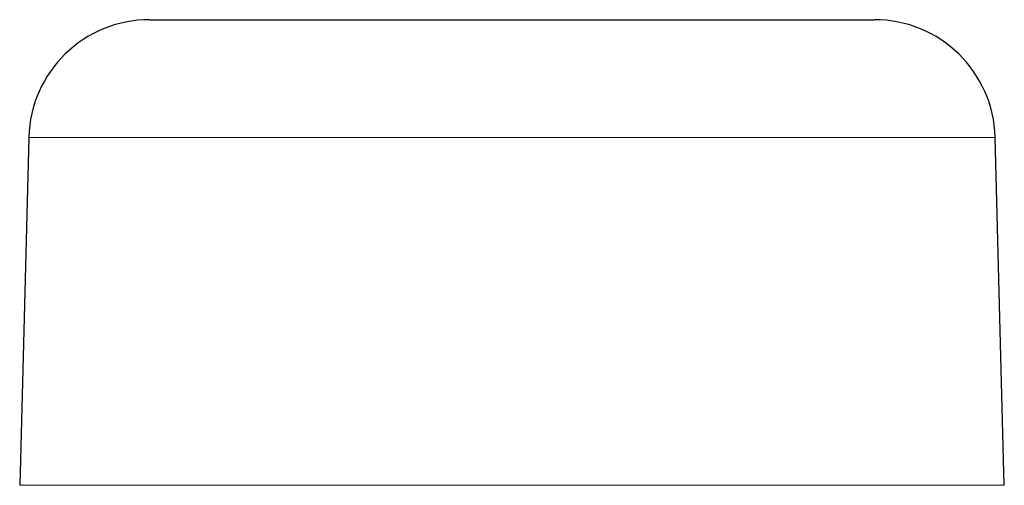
# Model space of a CAD drawing. Header units: millimetres. Extents: x 8 to 831, y 12 to 489.
# Tile 2 of 88: x 81 to 101, y 435 to 445. Entities that reach past the tile are written whole.
import ezdxf

# ---------------------------------------------------------------- set-up
doc = ezdxf.new("R2010")
doc.units = ezdxf.units.MM

msp = doc.modelspace()

# ---------------------------------------------------------------- linework, layer by layer
at = {"color": 7, "linetype": 'Continuous', "lineweight": 30}
for p, q in [((83.743, 444.802), (98.743, 444.802)), ((81.244, 442.367), (81.056, 435.167)), ((101.431, 435.167), (101.243, 442.367))]:
    msp.add_line(p, q, dxfattribs=at)
at = {"color": 252, "linetype": 'Continuous', "lineweight": 0}
for p, q in [((81.244, 442.367), (101.243, 442.367)), ((81.056, 435.167), (101.431, 435.167))]:
    msp.add_line(p, q, dxfattribs=at)
at = {"color": 7, "linetype": 'Continuous', "lineweight": 30}
for centre, start, end in [((83.743, 442.302), 90, 178.5), ((98.743, 442.302), 1.5, 90)]:
    msp.add_arc(centre, 2.5, start, end, dxfattribs=at)

doc.saveas('drawing.dxf')
